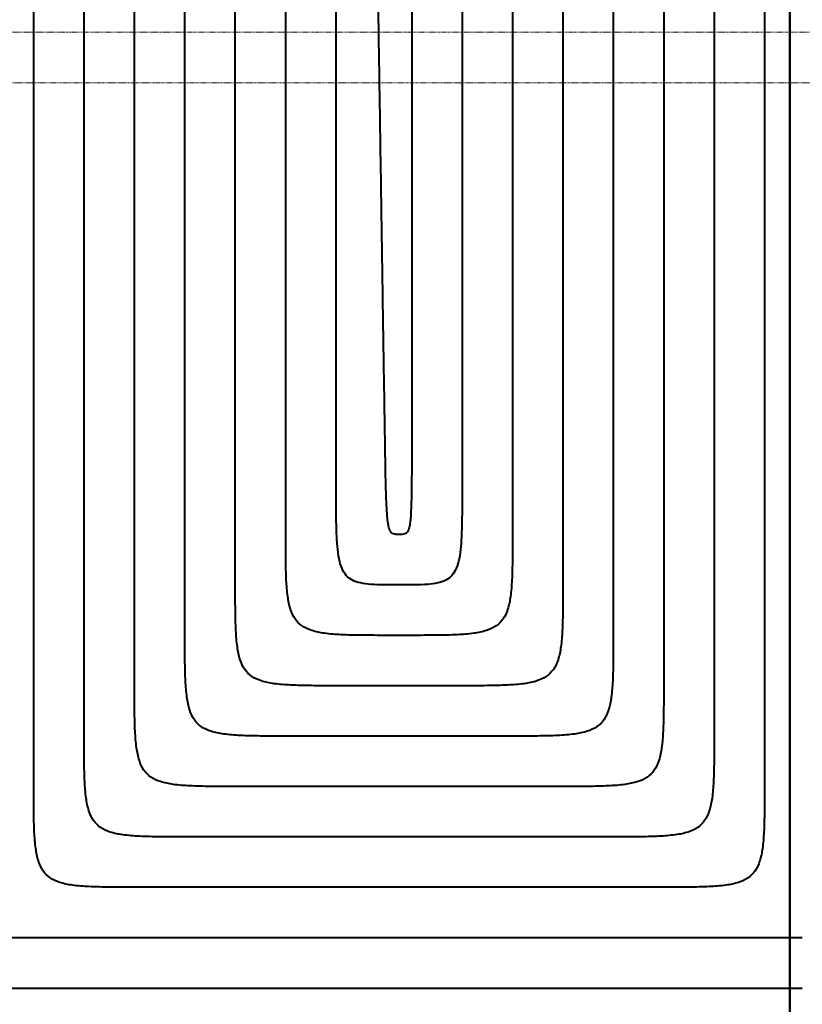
# Model space of a CAD drawing. Header units: millimetres. Extents: x 49908 to 79848, y -11883 to -3092.
# Tile 156 of 222: x 69496 to 69651, y -4810 to -4614. Entities that reach past the tile are written whole.
import ezdxf
from ezdxf.lldxf.tags import DXFTag

# ---------------------------------------------------------------- set-up
doc = ezdxf.new("R2010")
doc.units = ezdxf.units.MM
doc.linetypes.add('DASHDOT', pattern=[1, 0.5, -0.25, 0, -0.25])
doc.layers.add('A_OSIE', color=9, linetype='DASHDOT', lineweight=9)
for name, color, linetype, true_color in [('IS_Ogrzewanie_płaszczyznowe', 7, 'SOLID', 0xac00e6), ('IS_Przyłącza_o.p._Powrót', 7, 'DASH', 0x438955), ('IS_Przyłącza_o.p._Zasilanie', 7, 'SOLID', 0xff9124)]:
    doc.layers.add(name, color=color, linetype=linetype, true_color=true_color)
doc.layers.add('IS_Rys.pętli_o.p._Powrót', color=7, linetype='DASH', lineweight=13, true_color=0x4c9a5f)
doc.layers.add('IS_Rys.pętli_o.p._Zasilanie', color=7, linetype='SOLID', lineweight=13, true_color=0xff8c1a)
tags = doc.linetypes.add('DASH', pattern=[15, 10, -5]).pattern_tags.tags
tags[6:7] = [DXFTag(74, 4), DXFTag(75, 0), DXFTag(340, '0'), DXFTag(46, 0.0), DXFTag(50, 0.0), DXFTag(44, 0.0), DXFTag(45, 0.0)]
tags[4:5] = [DXFTag(74, 4), DXFTag(75, 0), DXFTag(340, '0'), DXFTag(46, 0.0), DXFTag(50, 0.0), DXFTag(44, 0.0), DXFTag(45, 0.0)]
tags = doc.linetypes.add('SOLID', pattern=[10, 10, 0]).pattern_tags.tags
tags[6:7] = [DXFTag(74, 4), DXFTag(75, 0), DXFTag(340, '0'), DXFTag(46, 0.0), DXFTag(50, 0.0), DXFTag(44, 0.0), DXFTag(45, 0.0)]
tags[4:5] = [DXFTag(74, 4), DXFTag(75, 0), DXFTag(340, '0'), DXFTag(46, 0.0), DXFTag(50, 0.0), DXFTag(44, 0.0), DXFTag(45, 0.0)]

msp = doc.modelspace()

# ---------------------------------------------------------------- linework, layer by layer
at = {"layer": 'A_OSIE', "ltscale": 0.3, "transparency": 33554559}
for p, q in [((70343.66, -4616.63), (67440.85, -4616.63)), ((70341.81, -4626.63), (67440.85, -4626.63))]:
    msp.add_line(p, q, dxfattribs=at)
at = {"layer": 'IS_Ogrzewanie_płaszczyznowe', "lineweight": 40}
for p, q in [((69648.53, -4306.63), (69648.53, -4813.3)), ((69648.53, -4813.3), (69648.53, -4306.63))]:
    msp.add_line(p, q, dxfattribs=at)
at = {"layer": 'IS_Przyłącza_o.p._Powrót', "lineweight": 40}
msp.add_open_spline([(69362.97, -4796.32), (69365.19, -4796.32), (69373.49, -4796.32), (69390.86, -4796.32), (69417.25, -4796.32), (69450.08, -4796.32), (69486.76, -4796.32), (69524.74, -4796.32), (69561.42, -4796.32), (69594.25, -4796.32), (69620.64, -4796.32), (69638.01, -4796.32), (69646.31, -4796.32), (69648.53, -4796.32)], degree=3, knots=[0, 0, 0, 0, 0.066507, 0.248865, 0.521329, 0.858155, 1.233598, 1.621913, 1.997356, 2.334182, 2.606646, 2.789004, 2.855511, 2.855511, 2.855511, 2.855511], dxfattribs=at)
at = {"layer": 'IS_Przyłącza_o.p._Zasilanie', "lineweight": 40}
msp.add_open_spline([(69372.97, -4806.32), (69375.11, -4806.32), (69383.12, -4806.32), (69399.89, -4806.32), (69425.35, -4806.32), (69457.03, -4806.32), (69492.43, -4806.32), (69529.07, -4806.32), (69564.47, -4806.32), (69596.15, -4806.32), (69621.61, -4806.32), (69638.38, -4806.32), (69646.39, -4806.32), (69648.53, -4806.32)], degree=3, knots=[0, 0, 0, 0, 0.064178, 0.24015, 0.503072, 0.828103, 1.190397, 1.565114, 1.927409, 2.252439, 2.515362, 2.691333, 2.755511, 2.755511, 2.755511, 2.755511], dxfattribs=at)
at = {"layer": 'IS_Rys.pętli_o.p._Powrót', "lineweight": 40}
for points, knots in [([(69643.53, -4331.63), (69643.53, -4335), (69643.53, -4347.63), (69643.53, -4374.08), (69643.53, -4414.25), (69643.53, -4464.22), (69643.53, -4520.07), (69643.53, -4577.87), (69643.53, -4633.72), (69643.53, -4683.69), (69643.53, -4723.86), (69643.53, -4750.31), (69643.53, -4762.94), (69643.53, -4766.32)], [0, 0, 0, 0, 0.101243, 0.378844, 0.793612, 1.306357, 1.877888, 2.469015, 3.040546, 3.553291, 3.968059, 4.24566, 4.346903, 4.346903, 4.346903, 4.346903]), ([(69498.53, -4766.32), (69498.53, -4763.1), (69498.53, -4751.05), (69498.53, -4725.81), (69498.53, -4687.49), (69498.53, -4639.82), (69498.53, -4586.54), (69498.53, -4531.4), (69498.53, -4478.12), (69498.53, -4430.45), (69498.53, -4392.13), (69498.53, -4366.89), (69498.53, -4354.85), (69498.53, -4351.63)], [0, 0, 0, 0, 0.096585, 0.361413, 0.757098, 1.246252, 1.791487, 2.355416, 2.900651, 3.389805, 3.78549, 4.050318, 4.146903, 4.146903, 4.146903, 4.146903]), ([(69623.53, -4351.63), (69623.53, -4354.69), (69623.53, -4366.16), (69623.53, -4390.18), (69623.53, -4426.65), (69623.53, -4472.02), (69623.53, -4522.73), (69623.53, -4575.22), (69623.53, -4625.92), (69623.53, -4671.29), (69623.53, -4707.77), (69623.53, -4731.79), (69623.53, -4743.25), (69623.53, -4746.32)], [0, 0, 0, 0, 0.091926, 0.343983, 0.720584, 1.186147, 1.705086, 2.241817, 2.760756, 3.226319, 3.60292, 3.854976, 3.946903, 3.946903, 3.946903, 3.946903]), ([(69518.53, -4746.32), (69518.53, -4743.41), (69518.53, -4732.52), (69518.53, -4709.72), (69518.53, -4675.09), (69518.53, -4632.02), (69518.53, -4583.89), (69518.53, -4534.06), (69518.53, -4485.92), (69518.53, -4442.85), (69518.53, -4408.22), (69518.53, -4385.42), (69518.53, -4374.54), (69518.53, -4371.63)], [0, 0, 0, 0, 0.087268, 0.326552, 0.68407, 1.126041, 1.618685, 2.128218, 2.620861, 3.062833, 3.420351, 3.659635, 3.746903, 3.746903, 3.746903, 3.746903]), ([(69603.53, -4371.63), (69603.53, -4374.38), (69603.53, -4384.68), (69603.53, -4406.27), (69603.53, -4439.05), (69603.53, -4479.82), (69603.53, -4525.39), (69603.53, -4572.56), (69603.53, -4618.12), (69603.53, -4658.9), (69603.53, -4691.67), (69603.53, -4713.26), (69603.53, -4723.56), (69603.53, -4726.32)], [0, 0, 0, 0, 0.08261, 0.309122, 0.647556, 1.065936, 1.532283, 2.014619, 2.480967, 2.899347, 3.237781, 3.464293, 3.546903, 3.546903, 3.546903, 3.546903]), ([(69538.53, -4726.32), (69538.53, -4723.72), (69538.53, -4714), (69538.53, -4693.63), (69538.53, -4662.7), (69538.53, -4624.22), (69538.53, -4581.23), (69538.53, -4536.72), (69538.53, -4493.72), (69538.53, -4455.25), (69538.53, -4424.32), (69538.53, -4403.95), (69538.53, -4394.22), (69538.53, -4391.63)], [0, 0, 0, 0, 0.077952, 0.291691, 0.611042, 1.005831, 1.445882, 1.901021, 2.341072, 2.73586, 3.055212, 3.268951, 3.346903, 3.346903, 3.346903, 3.346903]), ([(69583.53, -4391.63), (69583.53, -4394.07), (69583.53, -4403.21), (69583.53, -4422.36), (69583.53, -4451.44), (69583.53, -4487.62), (69583.53, -4528.05), (69583.53, -4569.9), (69583.53, -4610.33), (69583.53, -4646.5), (69583.53, -4675.58), (69583.53, -4694.73), (69583.53, -4703.87), (69583.53, -4706.32)], [0, 0, 0, 0, 0.073294, 0.27426, 0.574528, 0.945726, 1.359481, 1.787422, 2.201177, 2.572374, 2.872642, 3.073609, 3.146903, 3.146903, 3.146903, 3.146903]), ([(69558.53, -4706.32), (69558.53, -4704.03), (69558.53, -4695.47), (69558.53, -4677.53), (69558.53, -4650.3), (69558.53, -4616.43), (69558.53, -4578.57), (69558.53, -4539.38), (69558.53, -4501.52), (69558.53, -4467.64), (69558.53, -4440.41), (69558.53, -4422.48), (69558.53, -4413.91), (69558.53, -4411.63)], [0, 0, 0, 0, 0.068636, 0.25683, 0.538015, 0.885621, 1.27308, 1.673823, 2.061282, 2.408888, 2.690073, 2.878267, 2.946903, 2.946903, 2.946903, 2.946903]), ([(69571.03, -4726.32), (69569.99, -4726.32), (69568.11, -4726.32), (69565.53, -4726.24), (69563.45, -4726), (69561.76, -4725.47), (69560.45, -4724.48), (69559.57, -4722.98), (69559.04, -4720.98), (69558.72, -4718.39), (69558.57, -4715.09), (69558.53, -4710.99), (69558.53, -4707.97), (69558.53, -4706.32)], [0, 0, 0, 0, 0.0310846, 0.056556, 0.0771335, 0.0939499, 0.1089918, 0.1251166, 0.1450412, 0.1706723, 0.2033281, 0.2440547, 0.2937918, 0.2937918, 0.2937918, 0.2937918]), ([(69583.53, -4706.32), (69583.53, -4707.97), (69583.53, -4710.99), (69583.48, -4715.09), (69583.33, -4718.39), (69583.02, -4720.98), (69582.48, -4722.98), (69581.6, -4724.48), (69580.29, -4725.47), (69578.6, -4726), (69576.52, -4726.24), (69573.95, -4726.32), (69572.06, -4726.32), (69571.03, -4726.32)], [0, 0, 0, 0, 0.0497371, 0.0904637, 0.1231195, 0.1487506, 0.1686753, 0.1848, 0.1998419, 0.2166584, 0.2372359, 0.2627072, 0.2937918, 0.2937918, 0.2937918, 0.2937918]), ([(69558.53, -4746.32), (69556.87, -4746.32), (69553.85, -4746.32), (69549.75, -4746.24), (69546.44, -4746), (69543.81, -4745.49), (69541.75, -4744.58), (69540.26, -4743.09), (69539.35, -4741.03), (69538.85, -4738.41), (69538.6, -4735.1), (69538.52, -4730.99), (69538.53, -4727.97), (69538.53, -4726.32)], [0, 0, 0, 0, 0.0497373, 0.0904721, 0.1232039, 0.1491998, 0.1703704, 0.1897083, 0.2108788, 0.2368747, 0.2696065, 0.3103414, 0.3600787, 0.3600787, 0.3600787, 0.3600787]), ([(69603.53, -4726.32), (69603.53, -4727.97), (69603.53, -4730.99), (69603.45, -4735.1), (69603.21, -4738.41), (69602.7, -4741.03), (69601.79, -4743.09), (69600.3, -4744.58), (69598.24, -4745.49), (69595.62, -4746), (69592.31, -4746.24), (69588.2, -4746.32), (69585.18, -4746.32), (69583.53, -4746.32)], [0, 0, 0, 0, 0.0497373, 0.0904721, 0.1232039, 0.1491998, 0.1703704, 0.1897083, 0.2108788, 0.2368747, 0.2696065, 0.3103414, 0.3600787, 0.3600787, 0.3600787, 0.3600787]), ([(69538.53, -4766.32), (69536.87, -4766.32), (69533.85, -4766.32), (69529.75, -4766.24), (69526.44, -4766), (69523.81, -4765.49), (69521.75, -4764.58), (69520.26, -4763.09), (69519.35, -4761.03), (69518.85, -4758.41), (69518.6, -4755.1), (69518.52, -4750.99), (69518.53, -4747.97), (69518.53, -4746.32)], [0, 0, 0, 0, 0.0497373, 0.0904721, 0.1232039, 0.1491998, 0.1703704, 0.1897083, 0.2108788, 0.2368747, 0.2696065, 0.3103414, 0.3600787, 0.3600787, 0.3600787, 0.3600787]), ([(69583.53, -4746.32), (69583.33, -4746.32), (69582.61, -4746.32), (69581.08, -4746.32), (69578.77, -4746.32), (69575.9, -4746.32), (69572.69, -4746.32), (69569.36, -4746.32), (69566.15, -4746.32), (69563.28, -4746.32), (69560.97, -4746.32), (69559.45, -4746.32), (69558.72, -4746.32), (69558.53, -4746.32)], [0, 0, 0, 0, 0.0058224, 0.0217871, 0.0456403, 0.0751281, 0.1079966, 0.141992, 0.1748606, 0.2043483, 0.2282015, 0.2441662, 0.2499886, 0.2499886, 0.2499886, 0.2499886]), ([(69623.53, -4746.32), (69623.53, -4747.97), (69623.53, -4750.99), (69623.45, -4755.1), (69623.21, -4758.41), (69622.7, -4761.03), (69621.79, -4763.09), (69620.3, -4764.58), (69618.24, -4765.49), (69615.62, -4766), (69612.31, -4766.24), (69608.2, -4766.32), (69605.18, -4766.32), (69603.53, -4766.32)], [0, 0, 0, 0, 0.0497373, 0.0904721, 0.1232039, 0.1491998, 0.1703704, 0.1897083, 0.2108788, 0.2368747, 0.2696065, 0.3103414, 0.3600787, 0.3600787, 0.3600787, 0.3600787]), ([(69518.53, -4786.32), (69516.87, -4786.32), (69513.85, -4786.32), (69509.75, -4786.24), (69506.44, -4786), (69503.81, -4785.49), (69501.75, -4784.58), (69500.26, -4783.09), (69499.35, -4781.03), (69498.85, -4778.41), (69498.6, -4775.1), (69498.52, -4770.99), (69498.53, -4767.97), (69498.53, -4766.32)], [0, 0, 0, 0, 0.0497373, 0.0904721, 0.1232039, 0.1491998, 0.1703704, 0.1897083, 0.2108788, 0.2368747, 0.2696065, 0.3103414, 0.3600787, 0.3600787, 0.3600787, 0.3600787]), ([(69603.53, -4766.32), (69603.02, -4766.32), (69601.13, -4766.32), (69597.18, -4766.32), (69591.17, -4766.32), (69583.7, -4766.32), (69575.35, -4766.32), (69566.7, -4766.32), (69558.35, -4766.32), (69550.88, -4766.32), (69544.88, -4766.32), (69540.92, -4766.32), (69539.03, -4766.32), (69538.53, -4766.32)], [0, 0, 0, 0, 0.0151387, 0.0566481, 0.1186681, 0.1953384, 0.280799, 0.3691896, 0.4546502, 0.5313205, 0.5933405, 0.6348499, 0.6499886, 0.6499886, 0.6499886, 0.6499886]), ([(69643.53, -4766.32), (69643.53, -4767.97), (69643.53, -4770.99), (69643.45, -4775.1), (69643.21, -4778.41), (69642.7, -4781.03), (69641.79, -4783.09), (69640.3, -4784.58), (69638.24, -4785.49), (69635.62, -4786), (69632.31, -4786.24), (69628.2, -4786.32), (69625.18, -4786.32), (69623.53, -4786.32)], [0, 0, 0, 0, 0.0497373, 0.0904721, 0.1232039, 0.1491998, 0.1703704, 0.1897083, 0.2108788, 0.2368747, 0.2696065, 0.3103414, 0.3600787, 0.3600787, 0.3600787, 0.3600787]), ([(69623.53, -4786.32), (69622.71, -4786.32), (69619.66, -4786.32), (69613.27, -4786.32), (69603.57, -4786.32), (69591.5, -4786.32), (69578.01, -4786.32), (69564.04, -4786.32), (69550.56, -4786.32), (69538.49, -4786.32), (69528.78, -4786.32), (69522.39, -4786.32), (69519.34, -4786.32), (69518.53, -4786.32)], [0, 0, 0, 0, 0.024455, 0.091509, 0.191696, 0.315549, 0.453601, 0.596387, 0.73444, 0.858293, 0.958479, 1.025534, 1.049989, 1.049989, 1.049989, 1.049989]), ([(69648.53, -4796.32), (69648.55, -4796.32), (69648.62, -4796.32), (69648.77, -4796.32), (69649, -4796.32), (69649.29, -4796.32), (69649.61, -4796.32), (69649.94, -4796.32), (69650.26, -4796.32), (69650.55, -4796.32), (69650.78, -4796.32), (69650.93, -4796.32), (69651.01, -4796.32), (69651.03, -4796.32)], [0, 0, 0, 0, 0.00058227, 0.00217881, 0.00456424, 0.00751315, 0.01080015, 0.01419985, 0.01748685, 0.02043576, 0.02282119, 0.02441773, 0.025, 0.025, 0.025, 0.025])]:
    msp.add_open_spline(points, degree=3, knots=knots, dxfattribs=at)
at = {"layer": 'IS_Rys.pętli_o.p._Zasilanie', "lineweight": 40}
for points, knots in [([(69633.53, -4341.63), (69633.53, -4344.85), (69633.53, -4356.89), (69633.53, -4382.13), (69633.53, -4420.45), (69633.53, -4468.12), (69633.53, -4521.4), (69633.53, -4576.54), (69633.53, -4629.82), (69633.53, -4677.49), (69633.53, -4715.81), (69633.53, -4741.05), (69633.53, -4753.1), (69633.53, -4756.32)], [0, 0, 0, 0, 0.096585, 0.361413, 0.757098, 1.246252, 1.791487, 2.355416, 2.900651, 3.389805, 3.78549, 4.050318, 4.146903, 4.146903, 4.146903, 4.146903]), ([(69508.53, -4756.32), (69508.53, -4753.25), (69508.53, -4741.79), (69508.53, -4717.77), (69508.53, -4681.29), (69508.53, -4635.92), (69508.53, -4585.22), (69508.53, -4532.73), (69508.53, -4482.02), (69508.53, -4436.65), (69508.53, -4400.18), (69508.53, -4376.16), (69508.53, -4364.69), (69508.53, -4361.63)], [0, 0, 0, 0, 0.091926, 0.343983, 0.720584, 1.186147, 1.705086, 2.241817, 2.760756, 3.226319, 3.60292, 3.854976, 3.946903, 3.946903, 3.946903, 3.946903]), ([(69613.53, -4361.63), (69613.53, -4364.54), (69613.53, -4375.42), (69613.53, -4398.22), (69613.53, -4432.85), (69613.53, -4475.92), (69613.53, -4524.06), (69613.53, -4573.89), (69613.53, -4622.02), (69613.53, -4665.09), (69613.53, -4699.72), (69613.53, -4722.52), (69613.53, -4733.41), (69613.53, -4736.32)], [0, 0, 0, 0, 0.087268, 0.326552, 0.68407, 1.126041, 1.618685, 2.128218, 2.620861, 3.062833, 3.420351, 3.659635, 3.746903, 3.746903, 3.746903, 3.746903]), ([(69528.53, -4736.32), (69528.53, -4733.56), (69528.53, -4723.26), (69528.53, -4701.67), (69528.53, -4668.9), (69528.53, -4628.12), (69528.53, -4582.56), (69528.53, -4535.39), (69528.53, -4489.82), (69528.53, -4449.05), (69528.53, -4416.27), (69528.53, -4394.68), (69528.53, -4384.38), (69528.53, -4381.63)], [0, 0, 0, 0, 0.08261, 0.309122, 0.647556, 1.065936, 1.532283, 2.014619, 2.480967, 2.899347, 3.237781, 3.464293, 3.546903, 3.546903, 3.546903, 3.546903]), ([(69593.53, -4381.63), (69593.53, -4384.22), (69593.53, -4393.95), (69593.53, -4414.32), (69593.53, -4445.25), (69593.53, -4483.72), (69593.53, -4526.72), (69593.53, -4571.23), (69593.53, -4614.22), (69593.53, -4652.7), (69593.53, -4683.63), (69593.53, -4704), (69593.53, -4713.72), (69593.53, -4716.32)], [0, 0, 0, 0, 0.077952, 0.291691, 0.611042, 1.005831, 1.445882, 1.901021, 2.341072, 2.73586, 3.055212, 3.268951, 3.346903, 3.346903, 3.346903, 3.346903]), ([(69548.53, -4716.32), (69548.53, -4713.87), (69548.53, -4704.73), (69548.53, -4685.58), (69548.53, -4656.5), (69548.53, -4620.33), (69548.53, -4579.9), (69548.53, -4538.05), (69548.53, -4497.62), (69548.53, -4461.44), (69548.53, -4432.36), (69548.53, -4413.21), (69548.53, -4404.07), (69548.53, -4401.63)], [0, 0, 0, 0, 0.073294, 0.27426, 0.574528, 0.945726, 1.359481, 1.787422, 2.201177, 2.572374, 2.872642, 3.073609, 3.146903, 3.146903, 3.146903, 3.146903]), ([(69573.53, -4401.63), (69573.53, -4403.91), (69573.53, -4412.48), (69573.53, -4430.41), (69573.53, -4457.64), (69573.53, -4491.52), (69573.53, -4529.38), (69573.53, -4568.57), (69573.53, -4606.43), (69573.53, -4640.3), (69573.53, -4667.53), (69573.53, -4685.47), (69573.53, -4694.03), (69573.53, -4696.32)], [0, 0, 0, 0, 0.068636, 0.25683, 0.538015, 0.885621, 1.27308, 1.673823, 2.061282, 2.408888, 2.690073, 2.878267, 2.946903, 2.946903, 2.946903, 2.946903]), ([(69568.22, -4696.32), (69568.2, -4695.21), (69568.14, -4691.08), (69568, -4682.42), (69567.8, -4669.26), (69567.55, -4652.9), (69567.27, -4634.61), (69566.98, -4615.68), (69566.7, -4597.39), (69566.44, -4581.03), (69566.24, -4567.87), (69566.11, -4559.21), (69566.04, -4555.08), (69566.03, -4553.97)], [0, 0, 0, 0, 0.033158, 0.124074, 0.259914, 0.427842, 0.615023, 0.808621, 0.995802, 1.16373, 1.29957, 1.390486, 1.423644, 1.423644, 1.423644, 1.423644]), ([(69571.03, -4716.32), (69570.82, -4716.32), (69570.44, -4716.32), (69569.89, -4716.24), (69569.41, -4715.91), (69569.09, -4715.27), (69568.86, -4714.3), (69568.68, -4712.9), (69568.55, -4710.95), (69568.44, -4708.38), (69568.36, -4705.09), (69568.29, -4700.99), (69568.24, -4697.98), (69568.22, -4696.32)], [0, 0, 0, 0, 0.0062198, 0.0114323, 0.0164437, 0.0228877, 0.0323944, 0.0462008, 0.0653362, 0.0907508, 0.1233653, 0.1640888, 0.2138262, 0.2138262, 0.2138262, 0.2138262]), ([(69573.53, -4696.32), (69573.53, -4697.97), (69573.53, -4700.99), (69573.52, -4705.09), (69573.49, -4708.38), (69573.42, -4710.95), (69573.32, -4712.89), (69573.17, -4714.3), (69572.95, -4715.27), (69572.63, -4715.91), (69572.16, -4716.24), (69571.61, -4716.32), (69571.23, -4716.32), (69571.03, -4716.32)], [0, 0, 0, 0, 0.049737, 0.0904585, 0.1230675, 0.1484715, 0.1675892, 0.1813695, 0.1908407, 0.1972425, 0.202218, 0.2074146, 0.2136321, 0.2136321, 0.2136321, 0.2136321]), ([(69568.53, -4736.32), (69566.87, -4736.32), (69563.85, -4736.32), (69559.75, -4736.24), (69556.44, -4736), (69553.81, -4735.49), (69551.75, -4734.58), (69550.26, -4733.09), (69549.35, -4731.03), (69548.85, -4728.41), (69548.6, -4725.1), (69548.52, -4720.99), (69548.53, -4717.97), (69548.53, -4716.32)], [0, 0, 0, 0, 0.0497373, 0.0904721, 0.1232039, 0.1491998, 0.1703704, 0.1897083, 0.2108788, 0.2368747, 0.2696065, 0.3103414, 0.3600787, 0.3600787, 0.3600787, 0.3600787]), ([(69593.53, -4716.32), (69593.53, -4717.97), (69593.53, -4720.99), (69593.45, -4725.1), (69593.21, -4728.41), (69592.7, -4731.03), (69591.79, -4733.09), (69590.3, -4734.58), (69588.24, -4735.49), (69585.62, -4736), (69582.31, -4736.24), (69578.2, -4736.32), (69575.18, -4736.32), (69573.53, -4736.32)], [0, 0, 0, 0, 0.0497373, 0.0904721, 0.1232039, 0.1491998, 0.1703704, 0.1897083, 0.2108788, 0.2368747, 0.2696065, 0.3103414, 0.3600787, 0.3600787, 0.3600787, 0.3600787]), ([(69548.53, -4756.32), (69546.87, -4756.32), (69543.85, -4756.32), (69539.75, -4756.24), (69536.44, -4756), (69533.81, -4755.49), (69531.75, -4754.58), (69530.26, -4753.09), (69529.35, -4751.03), (69528.85, -4748.41), (69528.6, -4745.1), (69528.52, -4740.99), (69528.53, -4737.97), (69528.53, -4736.32)], [0, 0, 0, 0, 0.0497373, 0.0904721, 0.1232039, 0.1491998, 0.1703704, 0.1897083, 0.2108788, 0.2368747, 0.2696065, 0.3103414, 0.3600787, 0.3600787, 0.3600787, 0.3600787]), ([(69573.53, -4736.32), (69573.49, -4736.32), (69573.34, -4736.32), (69573.04, -4736.32), (69572.58, -4736.32), (69572, -4736.32), (69571.36, -4736.32), (69570.69, -4736.32), (69570.05, -4736.32), (69569.48, -4736.32), (69569.02, -4736.32), (69568.71, -4736.32), (69568.57, -4736.32), (69568.53, -4736.32)], [0, 0, 0, 0, 0.00116427, 0.00435664, 0.0091264, 0.01502288, 0.0215954, 0.02839325, 0.03496576, 0.04086224, 0.04563201, 0.04882437, 0.04998865, 0.04998865, 0.04998865, 0.04998865]), ([(69613.53, -4736.32), (69613.53, -4737.97), (69613.53, -4740.99), (69613.45, -4745.1), (69613.21, -4748.41), (69612.7, -4751.03), (69611.79, -4753.09), (69610.3, -4754.58), (69608.24, -4755.49), (69605.62, -4756), (69602.31, -4756.24), (69598.2, -4756.32), (69595.18, -4756.32), (69593.53, -4756.32)], [0, 0, 0, 0, 0.0497373, 0.0904721, 0.1232039, 0.1491998, 0.1703704, 0.1897083, 0.2108788, 0.2368747, 0.2696065, 0.3103414, 0.3600787, 0.3600787, 0.3600787, 0.3600787]), ([(69528.53, -4776.32), (69526.87, -4776.32), (69523.85, -4776.32), (69519.75, -4776.24), (69516.44, -4776), (69513.81, -4775.49), (69511.75, -4774.58), (69510.26, -4773.09), (69509.35, -4771.03), (69508.85, -4768.41), (69508.6, -4765.1), (69508.52, -4760.99), (69508.53, -4757.97), (69508.53, -4756.32)], [0, 0, 0, 0, 0.0497373, 0.0904721, 0.1232039, 0.1491998, 0.1703704, 0.1897083, 0.2108788, 0.2368747, 0.2696065, 0.3103414, 0.3600787, 0.3600787, 0.3600787, 0.3600787]), ([(69593.53, -4756.32), (69593.18, -4756.32), (69591.87, -4756.32), (69589.13, -4756.32), (69584.97, -4756.32), (69579.8, -4756.32), (69574.02, -4756.32), (69568.03, -4756.32), (69562.25, -4756.32), (69557.08, -4756.32), (69552.92, -4756.32), (69550.18, -4756.32), (69548.88, -4756.32), (69548.53, -4756.32)], [0, 0, 0, 0, 0.0104806, 0.0392176, 0.0821542, 0.1352333, 0.1943978, 0.2555908, 0.3147554, 0.3678344, 0.410771, 0.4395081, 0.4499886, 0.4499886, 0.4499886, 0.4499886]), ([(69633.53, -4756.32), (69633.53, -4757.97), (69633.53, -4760.99), (69633.45, -4765.1), (69633.21, -4768.41), (69632.7, -4771.03), (69631.79, -4773.09), (69630.3, -4774.58), (69628.24, -4775.49), (69625.62, -4776), (69622.31, -4776.24), (69618.2, -4776.32), (69615.18, -4776.32), (69613.53, -4776.32)], [0, 0, 0, 0, 0.0497373, 0.0904721, 0.1232039, 0.1491998, 0.1703704, 0.1897083, 0.2108788, 0.2368747, 0.2696065, 0.3103414, 0.3600787, 0.3600787, 0.3600787, 0.3600787]), ([(69613.53, -4776.32), (69612.87, -4776.32), (69610.4, -4776.32), (69605.22, -4776.32), (69597.37, -4776.32), (69587.6, -4776.32), (69576.68, -4776.32), (69565.37, -4776.32), (69554.45, -4776.32), (69544.68, -4776.32), (69536.83, -4776.32), (69531.66, -4776.32), (69529.19, -4776.32), (69528.53, -4776.32)], [0, 0, 0, 0, 0.0197969, 0.0740786, 0.155182, 0.2554436, 0.3672002, 0.4827884, 0.594545, 0.6948066, 0.77591, 0.8301918, 0.8499886, 0.8499886, 0.8499886, 0.8499886]), ([(69648.53, -4806.32), (69648.55, -4806.32), (69648.62, -4806.32), (69648.77, -4806.32), (69649, -4806.32), (69649.29, -4806.32), (69649.61, -4806.32), (69649.94, -4806.32), (69650.26, -4806.32), (69650.55, -4806.32), (69650.78, -4806.32), (69650.93, -4806.32), (69651.01, -4806.32), (69651.03, -4806.32)], [0, 0, 0, 0, 0.00058227, 0.00217881, 0.00456424, 0.00751315, 0.01080015, 0.01419985, 0.01748685, 0.02043576, 0.02282119, 0.02441773, 0.025, 0.025, 0.025, 0.025])]:
    msp.add_open_spline(points, degree=3, knots=knots, dxfattribs=at)

doc.saveas('drawing.dxf')
